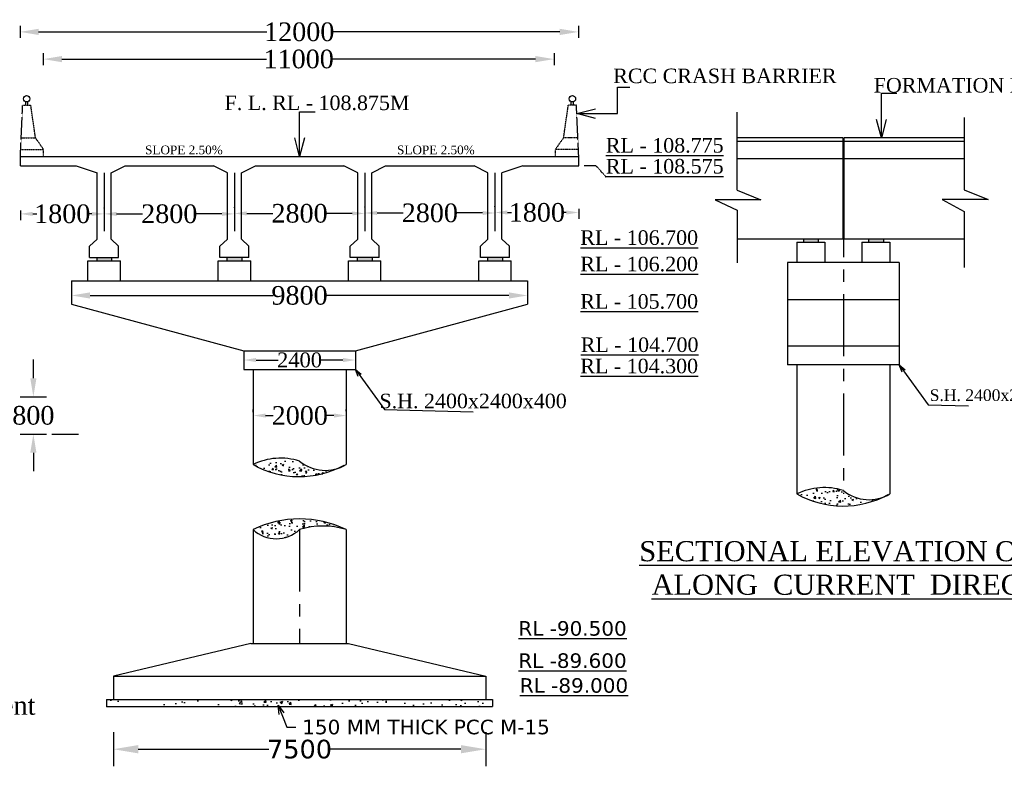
# Model space of a CAD drawing. Header units: millimetres. Extents: x -17882108 to 29484142, y -104267 to 550747.
# Tile 9 of 19: x 9286240 to 9365591, y 81273 to 141431. Entities that reach past the tile are written whole.
import ezdxf

# ---------------------------------------------------------------- set-up
doc = ezdxf.new("R2010")
doc.units = ezdxf.units.MM
doc.header["$MEASUREMENT"] = 0
doc.linetypes.add('CENTERX2', pattern=[4, 2.5, -0.5, 0.5, -0.5])
doc.linetypes.add('DOT2', pattern=[0.125, 0, -0.125])
for name, color, linetype in [('BEARINGS', 250, 'Continuous'), ('BOUNDRY LINE', 224, 'Continuous'), ('PILE', 242, 'Continuous'), ('TEXT', 7, 'Continuous')]:
    doc.layers.add(name, color=color, linetype=linetype)
doc.styles.get("Standard").update_dxf_attribs({"font": 'times.ttf'})
doc.dimstyles.get("Standard").update_dxf_attribs({"dimtxt": 400, "dimasz": 215, "dimexe": 0.18, "dimexo": 0.0625, "dimgap": 0.09, "dimtad": 0, "dimtih": 1, "dimtoh": 1, "dimdec": 0, "dimzin": 4, "dimdsep": 46, "dimtxsty": 'Standard', "dimblk": 'OPEN90', "dimcen": 0, "dimadec": 0, "dimazin": 1, "dimtfac": 1, "dimtdec": 0, "dimtix": 1, "dimtofl": 0, "dimtmove": 0, "dimatfit": 3, "dimldrblk": 'OPEN30', "dimfxl": 0, "dimtolj": 1, "dimtzin": 0, "dimarcsym": 0})

# ---------------------------------------------------------------- blocks, each defined once
blk = doc.blocks.new('*D38')
at = {"color": 0, "lineweight": -2, "transparency": 16777216}
for p, q in [((9295794, 82649), (9306316, 82649)), ((9321794, 82649), (9311272, 82649))]:
    blk.add_line(p, q, dxfattribs=at)
at = {"color": 0, "transparency": 16777216}
for points in [[(9295794, 82982), (9295794, 82316), (9293794, 82649)], [(9321794, 82982), (9321794, 82316), (9323794, 82649)]]:
    blk.add_solid(points, dxfattribs=at)
at = {"layer": 'Defpoints', "color": 0, "transparency": 16777216}
for p in [(9293794, 82649), (9323794, 82649), (9323794, 82649)]:
    blk.add_point(p, dxfattribs=at)
at = {"color": 0, "transparency": 16777216, "insert": (9308794, 82649), "char_height": 1000, "attachment_point": 5}
blk.add_mtext('\\A1;{\\fVerdana|b0|i0|c0|p34;\\H1.5x;7500}', dxfattribs=at)
blk = doc.blocks.new('*D154')
at = {"color": 0, "linetype": 'Continuous', "lineweight": -2, "transparency": 16777216}
for p, q in [((9293044, 126247), (9293044, 126284)), ((9294044, 125784), (9296142, 125784)), ((9302544, 125784), (9300446, 125784))]:
    blk.add_line(p, q, dxfattribs=at)
at = {"color": 0, "linetype": 'Continuous', "transparency": 16777216}
for points in [[(9294044, 125950), (9294044, 125617), (9293044, 125784)], [(9302544, 125950), (9302544, 125617), (9303544, 125784)]]:
    blk.add_solid(points, dxfattribs=at)
at = {"layer": 'Defpoints', "color": 0, "linetype": 'Continuous', "transparency": 16777216}
for p in [(9293044, 125747), (9303544, 125784), (9303544, 125784)]:
    blk.add_point(p, dxfattribs=at)
at = {"color": 0, "linetype": 'Continuous', "lineweight": -2, "transparency": 16777216, "insert": (9298294, 125784), "char_height": 1000, "attachment_point": 5}
blk.add_mtext('\\A1;{\\H1.5x;2800}', dxfattribs=at)
blk = doc.blocks.new('*D155')
at = {"color": 0, "linetype": 'Continuous', "lineweight": -2, "transparency": 16777216}
for p, q in [((9303544, 126284), (9303544, 126321)), ((9304544, 125821), (9306642, 125821)), ((9313044, 125821), (9310946, 125821))]:
    blk.add_line(p, q, dxfattribs=at)
at = {"color": 0, "linetype": 'Continuous', "transparency": 16777216}
for points in [[(9304544, 125987), (9304544, 125654), (9303544, 125821)], [(9313044, 125987), (9313044, 125654), (9314044, 125821)]]:
    blk.add_solid(points, dxfattribs=at)
at = {"layer": 'Defpoints', "color": 0, "linetype": 'Continuous', "transparency": 16777216}
for p in [(9303544, 125784), (9314044, 125821), (9314044, 125821)]:
    blk.add_point(p, dxfattribs=at)
at = {"color": 0, "linetype": 'Continuous', "lineweight": -2, "transparency": 16777216, "insert": (9308794, 125821), "char_height": 1000, "attachment_point": 5}
blk.add_mtext('\\A1;{\\H1.5x;2800}', dxfattribs=at)
blk = doc.blocks.new('*D156')
at = {"color": 0, "linetype": 'Continuous', "lineweight": -2, "transparency": 16777216}
for p, q in [((9314044, 126321), (9314044, 126357)), ((9315044, 125857), (9317142, 125857)), ((9323544, 125857), (9321446, 125857))]:
    blk.add_line(p, q, dxfattribs=at)
at = {"color": 0, "linetype": 'Continuous', "transparency": 16777216}
for points in [[(9315044, 126024), (9315044, 125691), (9314044, 125857)], [(9323544, 126024), (9323544, 125691), (9324544, 125857)]]:
    blk.add_solid(points, dxfattribs=at)
at = {"layer": 'Defpoints', "color": 0, "linetype": 'Continuous', "transparency": 16777216}
for p in [(9314044, 125821), (9324544, 125857), (9324544, 125857)]:
    blk.add_point(p, dxfattribs=at)
at = {"color": 0, "linetype": 'Continuous', "lineweight": -2, "transparency": 16777216, "insert": (9319294, 125857), "char_height": 1000, "attachment_point": 5}
blk.add_mtext('\\A1;{\\H1.5x;2800}', dxfattribs=at)
blk = doc.blocks.new('*D157')
at = {"color": 0, "linetype": 'Continuous', "lineweight": -2, "transparency": 16777216}
for p, q in [((9324544, 126357), (9324544, 126396)), ((9331294, 126181), (9331294, 125396)), ((9325544, 125896), (9325873, 125896)), ((9330294, 125896), (9329965, 125896))]:
    blk.add_line(p, q, dxfattribs=at)
at = {"color": 0, "linetype": 'Continuous', "transparency": 16777216}
for points in [[(9325544, 126062), (9325544, 125729), (9324544, 125896)], [(9330294, 126062), (9330294, 125729), (9331294, 125896)]]:
    blk.add_solid(points, dxfattribs=at)
at = {"layer": 'Defpoints', "color": 0, "linetype": 'Continuous', "transparency": 16777216}
for p in [(9331294, 126681), (9324544, 125857), (9331294, 125896)]:
    blk.add_point(p, dxfattribs=at)
at = {"color": 0, "linetype": 'Continuous', "lineweight": -2, "transparency": 16777216, "insert": (9327919, 125896), "char_height": 1000, "attachment_point": 5}
blk.add_mtext('\\A1;{\\H1.5x;1800}', dxfattribs=at)
blk = doc.blocks.new('*D158')
at = {"color": 0, "linetype": 'Continuous', "lineweight": -2, "transparency": 16777216}
for p, q in [((9293044, 126246), (9293044, 126284)), ((9286294, 126069), (9286294, 125284)), ((9287294, 125784), (9287623, 125784)), ((9292044, 125784), (9291715, 125784))]:
    blk.add_line(p, q, dxfattribs=at)
at = {"color": 0, "linetype": 'Continuous', "transparency": 16777216}
for points in [[(9287294, 125950), (9287294, 125617), (9286294, 125784)], [(9292044, 125950), (9292044, 125617), (9293044, 125784)]]:
    blk.add_solid(points, dxfattribs=at)
at = {"layer": 'Defpoints', "color": 0, "linetype": 'Continuous', "transparency": 16777216}
for p in [(9286294, 126569), (9286294, 125784), (9293044, 125746)]:
    blk.add_point(p, dxfattribs=at)
at = {"color": 0, "linetype": 'Continuous', "lineweight": -2, "transparency": 16777216, "insert": (9289669, 125784), "char_height": 1000, "attachment_point": 5}
blk.add_mtext('\\A1;{\\H1.5x;1800}', dxfattribs=at)
blk = doc.blocks.new('*D159')
at = {"layer": 'BOUNDRY LINE', "color": 0, "linetype": 'ByBlock', "lineweight": -2, "transparency": 16777216}
for p, q in [((9289643, 138256), (9306124, 138256)), ((9327803, 138256), (9311323, 138256)), ((9288143, 137756), (9288143, 137756))]:
    blk.add_line(p, q, dxfattribs=at)
at = {"layer": 'BOUNDRY LINE', "color": 0, "linetype": 'ByBlock', "transparency": 16777216}
for points in [[(9289643, 138506), (9289643, 138006), (9288143, 138256)], [(9327803, 138506), (9327803, 138006), (9329303, 138256)]]:
    blk.add_solid(points, dxfattribs=at)
at = {"layer": 'Defpoints', "color": 0, "linetype": 'ByBlock', "transparency": 16777216}
for p in [(9288143, 138256), (9329303, 138256), (9329303, 138256)]:
    blk.add_point(p, dxfattribs=at)
at = {"layer": 'BOUNDRY LINE', "color": 0, "linetype": 'ByBlock', "transparency": 16777216, "insert": (9308723, 138256), "char_height": 1500, "attachment_point": 5}
blk.add_mtext('\\A1;11000', dxfattribs=at)
blk = doc.blocks.new('*D160')
at = {"layer": 'BOUNDRY LINE', "color": 0, "linetype": 'ByBlock', "lineweight": -2, "transparency": 16777216}
for p, q in [((9287768, 140447), (9306169, 140447)), ((9329768, 140447), (9311368, 140447))]:
    blk.add_line(p, q, dxfattribs=at)
at = {"layer": 'BOUNDRY LINE', "color": 0, "linetype": 'ByBlock', "transparency": 16777216}
for points in [[(9287768, 140697), (9287768, 140197), (9286268, 140447)], [(9329768, 140697), (9329768, 140197), (9331268, 140447)]]:
    blk.add_solid(points, dxfattribs=at)
at = {"layer": 'Defpoints', "color": 0, "linetype": 'ByBlock', "transparency": 16777216}
for p in [(9286268, 140447), (9331268, 140447), (9331268, 140447)]:
    blk.add_point(p, dxfattribs=at)
at = {"layer": 'BOUNDRY LINE', "color": 0, "linetype": 'ByBlock', "transparency": 16777216, "insert": (9308768, 140447), "char_height": 1500, "attachment_point": 5}
blk.add_mtext('\\A1;12000', dxfattribs=at)
blk = doc.blocks.new('*D162')
at = {"layer": 'BOUNDRY LINE', "color": 0, "linetype": 'ByBlock', "lineweight": -2, "transparency": 16777216}
for p, q in [((9291919, 119210), (9306662, 119210)), ((9325669, 119210), (9310926, 119210)), ((9290419, 118946), (9290419, 118710)), ((9327169, 118946), (9327169, 118710))]:
    blk.add_line(p, q, dxfattribs=at)
at = {"layer": 'BOUNDRY LINE', "color": 0, "linetype": 'ByBlock', "transparency": 16777216}
for points in [[(9291919, 119460), (9291919, 118960), (9290419, 119210)], [(9325669, 119460), (9325669, 118960), (9327169, 119210)]]:
    blk.add_solid(points, dxfattribs=at)
at = {"layer": 'Defpoints', "color": 0, "linetype": 'ByBlock', "transparency": 16777216}
for p in [(9290419, 119446), (9327169, 119446), (9327169, 119210)]:
    blk.add_point(p, dxfattribs=at)
at = {"layer": 'BOUNDRY LINE', "color": 0, "linetype": 'ByBlock', "transparency": 16777216, "insert": (9308794, 119210), "char_height": 1500, "attachment_point": 5}
blk.add_mtext('\\A1;9800', dxfattribs=at)
blk = doc.blocks.new('*D163')
at = {"color": 0, "linetype": 'Continuous', "lineweight": -2, "transparency": 16777216}
for p, q in [((9305294, 114009), (9307072, 114009)), ((9312294, 114009), (9310515, 114009))]:
    blk.add_line(p, q, dxfattribs=at)
at = {"color": 0, "linetype": 'Continuous', "transparency": 16777216}
for points in [[(9305294, 114175), (9305294, 113842), (9304294, 114009)], [(9312294, 114175), (9312294, 113842), (9313294, 114009)]]:
    blk.add_solid(points, dxfattribs=at)
at = {"layer": 'Defpoints', "color": 0, "linetype": 'Continuous', "transparency": 16777216}
for p in [(9304294, 114009), (9313294, 114009), (9313294, 114009)]:
    blk.add_point(p, dxfattribs=at)
at = {"color": 0, "linetype": 'Continuous', "lineweight": -2, "transparency": 16777216, "insert": (9308794, 114009), "char_height": 1000, "attachment_point": 5}
blk.add_mtext('\\A1;{\\H1.2x;2400}', dxfattribs=at)
blk = doc.blocks.new('*D161')
at = {"color": 0, "linetype": 'Continuous', "lineweight": -2, "transparency": 16777216}
for p, q in [((9305063, 109797), (9305063, 110034)), ((9306063, 109534), (9306661, 109534)), ((9311563, 109534), (9310964, 109534)), ((9312563, 109892), (9312563, 110034))]:
    blk.add_line(p, q, dxfattribs=at)
at = {"color": 0, "linetype": 'Continuous', "transparency": 16777216}
for points in [[(9306063, 109700), (9306063, 109367), (9305063, 109534)], [(9311563, 109700), (9311563, 109367), (9312563, 109534)]]:
    blk.add_solid(points, dxfattribs=at)
at = {"layer": 'Defpoints', "color": 0, "linetype": 'Continuous', "transparency": 16777216}
for p in [(9312563, 109534), (9305063, 109297), (9312563, 109392)]:
    blk.add_point(p, dxfattribs=at)
at = {"color": 0, "linetype": 'Continuous', "lineweight": -2, "transparency": 16777216, "insert": (9308813, 109534), "char_height": 1000, "attachment_point": 5}
blk.add_mtext('\\A1;{\\H1.5x;2000}', dxfattribs=at)
blk = doc.blocks.new('*D164')
at = {"layer": 'BOUNDRY LINE', "color": 0, "linetype": 'ByBlock', "lineweight": -2, "transparency": 16777216}
for p, q in [((9287341, 112541), (9287341, 114041)), ((9287841, 111041), (9287841, 111041)), ((9287841, 108041), (9287841, 108041)), ((9287341, 106541), (9287341, 105041))]:
    blk.add_line(p, q, dxfattribs=at)
at = {"layer": 'BOUNDRY LINE', "color": 0, "linetype": 'ByBlock', "transparency": 16777216}
for points in [[(9287091, 112541), (9287591, 112541), (9287341, 111041)], [(9287091, 106541), (9287591, 106541), (9287341, 108041)]]:
    blk.add_solid(points, dxfattribs=at)
at = {"layer": 'Defpoints', "color": 0, "linetype": 'ByBlock', "transparency": 16777216}
for p in [(9287341, 111041), (9287341, 108041), (9287341, 108041)]:
    blk.add_point(p, dxfattribs=at)
at = {"layer": 'BOUNDRY LINE', "color": 0, "linetype": 'ByBlock', "transparency": 16777216, "insert": (9287341, 109541), "char_height": 1500, "attachment_point": 5}
blk.add_mtext('\\A1;800', dxfattribs=at)

msp = doc.modelspace()

# ---------------------------------------------------------------- hatches: boundary and pattern name
at = {"linetype": 'Continuous', "lineweight": -2}
h = msp.add_hatch(color=256, dxfattribs=at)
h.dxf.hatch_style = 1
h.paths.add_polyline_path([(9350596.3, 123745.3), (9349396.3, 123745.3), (9349396.3, 123501.6), (9350596.3, 123501.6)])
h = msp.add_hatch(color=256, dxfattribs=at)
h.dxf.hatch_style = 1
h.paths.add_polyline_path([(9355846.2, 123745.3), (9354646.2, 123745.3), (9354646.2, 123501.6), (9355846.2, 123501.6)])
h = msp.add_hatch()
h.set_pattern_fill('AR-CONC', color=256, scale=187.499705)
h.set_pattern_definition([(50, (1088195.4, -223426.4), (1344.86073, -117.66007), [140.62478, -1546.87257]), (355, (1088195.4, -223426.4), (-260.15834, 1410.35803), [112.49982, -1237.49806]), (100.451444, (1088307.4, -223436.2), (1084.70238, 1292.69795), [119.51267, -1314.6394]), (46.1842, (1088195.4, -223051.4), (2001.07435, -310.34816), [210.93717, -2320.30885]), (96.635635, (1088362.1, -223077.3), (1752.4884, 1826.4695), [179.2691, -1971.9602]), (351.184164, (1088195.4, -223051.4), (1752.4884, 1826.4695), [168.74973, -1856.2471]), (21, (1088382.9, -223145.2), (1119.19896, -754.90923), [140.62478, -1546.87257]), (326, (1088382.9, -223145.2), (456.21553, 1359.6542), [112.49982, -1237.49806]), (71.451445, (1088476.1, -223208.1), (1575.41448, 604.74496), [119.51267, -1314.6394]), (37.5, (1088195.36, -223426.4), (22.799693, 624.174995), [0, -1222.49808, 0, -1256.248026, 0, -1242.18555]), (7.5, (1088195.36, -223426.4), (493.25461, 739.5208), [0, -716.248874, 0, -1194.37312, 0, -473.436756]), (327.5, (1087777.24, -223426.4), (1000.915495, -42.290318), [0, -468.74926, 0, -1462.4977, 0, -1940.62195]), (317.5, (1087589.7, -223426.4), (1093.47235, 187.69655), [0, -609.37404, 0, -971.24847, 0, -1378.12283])])
h.paths.add_polyline_path([(9311924.2, 105295.8, -0.259598), (9308793.9, 105860.9, 0.1945026), (9305043.9, 105583, 0.2380651)])
h = msp.add_hatch()
h.set_pattern_fill('AR-CONC', color=256, scale=187.499705)
h.set_pattern_definition([(50, (1076607.2, -225793.4), (1344.86073, -117.66007), [140.62478, -1546.87257]), (355, (1076607.2, -225793.4), (-260.15834, 1410.35803), [112.49982, -1237.49806]), (100.451444, (1076719.3, -225803.2), (1084.70238, 1292.69795), [119.51267, -1314.6394]), (46.1842, (1076607.2, -225418.4), (2001.07435, -310.34816), [210.93717, -2320.30885]), (96.635635, (1076774, -225444.2), (1752.4884, 1826.4695), [179.2691, -1971.9602]), (351.184164, (1076607.2, -225418.4), (1752.4884, 1826.4695), [168.74973, -1856.2471]), (21, (1076794.7, -225512.1), (1119.19896, -754.90923), [140.62478, -1546.87257]), (326, (1076794.7, -225512.1), (456.21553, 1359.6542), [112.49982, -1237.49806]), (71.451445, (1076888, -225575), (1575.41448, 604.74496), [119.51267, -1314.6394]), (37.5, (1076607.2, -225793.37), (22.799693, 624.174995), [0, -1222.49808, 0, -1256.248026, 0, -1242.18555]), (7.5, (1076607.2, -225793.4), (493.25461, 739.5208), [0, -716.248874, 0, -1194.37312, 0, -473.436756]), (327.5, (1076189.1, -225793.37), (1000.915495, -42.290318), [0, -468.74926, 0, -1462.4977, 0, -1940.62195]), (317.5, (1076001.6, -225793.4), (1093.47235, 187.69655), [0, -609.37404, 0, -971.24847, 0, -1378.12283])])
h.paths.add_polyline_path([(9355751.6, 102928.8, -0.259598), (9352621.3, 103493.9, 0.1945026), (9348871.3, 103216.1, 0.2380651)])
h = msp.add_hatch()
h.set_pattern_fill('AR-CONC', color=256, scale=187.499705)
h.set_pattern_definition([(50, (1088195.4, -225793.4), (1344.86073, -117.66007), [140.62478, -1546.87257]), (355, (1088195.4, -225793.4), (-260.15834, 1410.35803), [112.49982, -1237.49806]), (100.451444, (1088307.4, -225803.2), (1084.70238, 1292.69795), [119.51267, -1314.6394]), (46.1842, (1088195.4, -225418.4), (2001.07435, -310.34816), [210.93717, -2320.30885]), (96.635635, (1088362.1, -225444.2), (1752.4884, 1826.4695), [179.2691, -1971.9602]), (351.184164, (1088195.4, -225418.4), (1752.4884, 1826.4695), [168.74973, -1856.2471]), (21, (1088382.9, -225512.1), (1119.19896, -754.90923), [140.62478, -1546.87257]), (326, (1088382.9, -225512.1), (456.21553, 1359.6542), [112.49982, -1237.49806]), (71.451445, (1088476.1, -225575), (1575.41448, 604.74496), [119.51267, -1314.6394]), (37.5, (1088195.36, -225793.37), (22.799693, 624.174995), [0, -1222.49808, 0, -1256.248026, 0, -1242.18555]), (7.5, (1088195.36, -225793.4), (493.25461, 739.5208), [0, -716.248874, 0, -1194.37312, 0, -473.436756]), (327.5, (1087777.23, -225793.37), (1000.915495, -42.290318), [0, -468.74926, 0, -1462.4977, 0, -1940.62195]), (317.5, (1087589.7, -225793.4), (1093.47235, 187.69655), [0, -609.37404, 0, -971.24847, 0, -1378.12283])])
h.paths.add_polyline_path([(9308793.8, 100350.3, -0.1492814), (9312543.8, 100350.3, 0.2289506), (9305043.9, 100350.3, 0.3923357)])
at = {"linetype": 'DOT2'}
h = msp.add_hatch(dxfattribs=at)
h.set_pattern_fill('AR-CONC', color=256, scale=281.249558)
h.set_pattern_definition([(50, (1081719, -228483.4), (2017.2911, -176.4901), [210.93717, -2320.30885]), (355, (1081719, -228483.4), (-390.2375, 2115.53705), [168.74973, -1856.2471]), (100.451444, (1081887.1, -228498.1), (1627.05357, 1939.04693), [179.269, -1971.9591]), (46.1842, (1081719, -227921), (3001.6115, -465.52225), [316.4058, -3480.4633]), (96.635635, (1081969.2, -227959.7), (2628.7326, 2739.7043), [268.9037, -2957.9403]), (351.184164, (1081719, -227921), (2628.7326, 2739.7043), [253.1246, -2784.3706]), (21, (1082000.3, -228061.6), (1678.79845, -1132.36385), [210.93717, -2320.30885]), (326, (1082000.3, -228061.6), (684.3233, 2039.4813), [168.74973, -1856.2471]), (71.451445, (1082140.2, -228156), (2363.1217, 907.11744), [179.269, -1971.9591]), (37.5, (1081719, -228483.4), (34.19954, 936.26249), [0, -1833.74712, 0, -1884.37204, 0, -1863.27832]), (7.5, (1081719, -228483.4), (739.88191, 1109.2812), [0, -1074.37331, 0, -1791.55968, 0, -710.15513]), (327.5, (1081091.84, -228483.4), (1501.37324, -63.43548), [0, -703.1239, 0, -2193.74655, 0, -2910.93293]), (317.5, (1080810.6, -228483.4), (1640.20852, 281.54482), [0, -914.06106, 0, -1456.8727, 0, -2067.18425])])
h.paths.add_polyline_path([(9324356.3, 86660.8), (9293231.4, 86660.8), (9293231.4, 86098.3), (9324356.3, 86098.3)])
at = {"layer": 'BEARINGS', "linetype": 'ByBlock', "lineweight": -3}
h = msp.add_hatch(color=0, dxfattribs=at)
h.dxf.hatch_style = 1
h.paths.add_polyline_path([(9293643.8, 122258.5), (9292443.8, 122258.5), (9292443.8, 122063.7), (9293643.8, 122063.7)])
h = msp.add_hatch(color=0, dxfattribs=at)
h.dxf.hatch_style = 1
h.paths.add_polyline_path([(9293643.8, 122258.2), (9292443.8, 122258.2), (9292443.8, 122014.7), (9293643.8, 122014.7)])
h = msp.add_hatch(color=0, dxfattribs=at)
h.dxf.hatch_style = 1
h.paths.add_polyline_path([(9304143.8, 122258.5), (9302943.8, 122258.5), (9302943.8, 122063.7), (9304143.8, 122063.7)])
h = msp.add_hatch(color=0, dxfattribs=at)
h.dxf.hatch_style = 1
h.paths.add_polyline_path([(9304143.8, 122258.2), (9302943.8, 122258.2), (9302943.8, 122014.7), (9304143.8, 122014.7)])
h = msp.add_hatch(color=0, dxfattribs=at)
h.dxf.hatch_style = 1
h.paths.add_polyline_path([(9314643.8, 122258.5), (9313443.8, 122258.5), (9313443.8, 122063.7), (9314643.8, 122063.7)])
h = msp.add_hatch(color=0, dxfattribs=at)
h.dxf.hatch_style = 1
h.paths.add_polyline_path([(9314643.8, 122258.2), (9313443.8, 122258.2), (9313443.8, 122014.7), (9314643.8, 122014.7)])
h = msp.add_hatch(color=0, dxfattribs=at)
h.dxf.hatch_style = 1
h.paths.add_polyline_path([(9325143.8, 122258.5), (9323943.8, 122258.5), (9323943.8, 122063.7), (9325143.8, 122063.7)])
h = msp.add_hatch(color=0, dxfattribs=at)
h.dxf.hatch_style = 1
h.paths.add_polyline_path([(9325143.8, 122258.2), (9323943.8, 122258.2), (9323943.8, 122014.7), (9325143.8, 122014.7)])

# ---------------------------------------------------------------- linework, layer by layer
at = {"linetype": 'Continuous', "lineweight": -2}
for p, q in [((9286727.2, 134540), (9286727.2, 134814.6)), ((9286890.7, 134540), (9286890.7, 134820)), ((9330697, 134540), (9330697, 134820)), ((9330860.5, 134540), (9330860.5, 134814.6)), ((9362350.1, 133549.7), (9362350.1, 127709.1)), ((9352583.8, 131901.6), (9344051.6, 131901.6)), ((9352583.8, 131901.6), (9352583.8, 123745.3)), ((9352658.8, 131901.6), (9352658.8, 123745.3)), ((9362350.1, 131901.6), (9352658.8, 131901.6)), ((9352583.8, 131620.4), (9344051.6, 131620.4)), ((9362350.1, 131620.4), (9352658.8, 131620.4)), ((9352583.8, 130232.9), (9344051.6, 130232.9)), ((9362350.1, 130232.9), (9352658.8, 130232.9)), ((9344051.6, 127688.3), (9345981.9, 126920.5)), ((9362350.1, 127709.1), (9364280.4, 126941.3)), ((9345981.9, 126920.5), (9342290.9, 126920.5)), ((9364280.4, 126941.3), (9360589.5, 126941.3)), ((9360589.5, 126941.3), (9362350.1, 125981.3)), ((9362350.1, 125981.3), (9362350.1, 121477.6)), ((9352583.8, 123745.3), (9344051.6, 123745.3)), ((9348871.3, 123501.6), (9348871.3, 121870.3)), ((9348871.3, 123501.6), (9351121.3, 123501.6)), ((9349396.3, 123745.3), (9349396.3, 123501.6)), ((9350596.3, 123745.3), (9350596.3, 123501.6)), ((9351121.3, 123501.6), (9351121.3, 121870.3)), ((9362350.1, 123745.3), (9352658.8, 123745.3)), ((9354121.2, 123501.6), (9354121.2, 121870.3)), ((9354121.2, 123501.6), (9356371.2, 123501.6)), ((9354646.2, 123745.3), (9354646.2, 123501.6)), ((9355846.2, 123745.3), (9355846.2, 123501.6)), ((9356371.2, 123501.6), (9356371.2, 121870.3)), ((9348121.3, 121870.3), (9348121.3, 113620.3)), ((9357121.2, 121870.3), (9348121.3, 121870.3)), ((9357121.2, 121870.3), (9357121.2, 113620.3)), ((9357121.2, 118870.3), (9348121.3, 118870.3)), ((9357121.2, 115120.3), (9348121.3, 115120.3)), ((9304293.9, 114758.7), (9313293.8, 114758.7)), ((9304293.9, 114758.7), (9304293.9, 113258.7)), ((9313293.8, 114758.7), (9313293.8, 113258.7)), ((9357121.2, 113620.3), (9348121.3, 113620.3)), ((9304293.9, 113258.7), (9313293.8, 113258.7))]:
    msp.add_line(p, q, dxfattribs=at)
at = {"linetype": 'DOT2'}
msp.add_line((9332681.7, 129665), (9333482.4, 128762.2), dxfattribs=at)
at = {"linetype": 'CENTERX2', "ltscale": 2000}
for p, q in [((9352621.3, 127307.8), (9352621.3, 103216.1)), ((9308793.8, 100350.3), (9308793.8, 91160.7))]:
    msp.add_line(p, q, dxfattribs=at)
for p, q in [((9348871.3, 113620.3), (9348871.3, 103216.1)), ((9356371.2, 113620.3), (9356371.2, 103216.1)), ((9305043.9, 100350.3), (9305043.9, 91160.7)), ((9312543.8, 100350.3), (9312543.8, 91160.7)), ((9304856.4, 91160.7), (9293793.9, 88535.8)), ((9304856.4, 91160.7), (9312731.3, 91160.7)), ((9312731.3, 91160.7), (9323793.8, 88535.8)), ((9293793.9, 88535.8), (9293793.9, 86637.3)), ((9293793.9, 88535.8), (9323793.8, 88535.8)), ((9323793.8, 88535.8), (9323793.8, 86667.1)), ((9293231.4, 86660.8), (9293231.4, 86074.8)), ((9293231.4, 86660.8), (9324356.3, 86660.8)), ((9324356.3, 86660.8), (9324356.3, 86098.3)), ((9293231.4, 86098.3), (9324356.3, 86098.3)), ((9293793.9, 84024.5), (9293793.9, 81273.2)), ((9323793.8, 84024.5), (9323793.8, 81273.2))]:
    msp.add_line(p, q)
at = {"linetype": 'Continuous', "lineweight": -2}
for centre in [(9286801.1, 135056.7), (9330786.6, 135056.7)]:
    msp.add_circle(centre, 253.1, dxfattribs=at)
for centre, radius, start, end in [((9307262.5, 101084.3), 5016, 72.223812, 116.250809), ((9308768.5, 112255.1), 7641.4, 240.827752, 298.327607), ((9310866.5, 108389.7), 3269.7, 230.662173, 300.863206), ((9351089.9, 98717.3), 5016, 72.223812, 116.250809), ((9352595.9, 109888.2), 7641.4, 240.827752, 298.327607), ((9354693.9, 106022.8), 3269.7, 230.662173, 300.863206), ((9308793.8, 92590), 8618.8, 64.208709, 115.791291), ((9306918.8, 102372), 2757.3, 227.156305, 312.843695), ((9310668.8, 94210.1), 6420, 73.019011, 106.980989)]:
    msp.add_arc(centre, radius, start, end)
at = {"layer": 'BEARINGS', "color": 0, "linetype": 'ByBlock', "lineweight": -3}
for p, q in [((9292443.8, 122258.7), (9292443.8, 122063.7)), ((9292443.8, 122258.5), (9292443.8, 122063.5)), ((9293643.8, 122258.7), (9293643.8, 122063.7)), ((9293643.8, 122258.5), (9293643.8, 122063.5)), ((9302943.8, 122258.7), (9302943.8, 122063.7)), ((9302943.8, 122258.5), (9302943.8, 122063.5)), ((9304143.8, 122258.7), (9304143.8, 122063.7)), ((9304143.8, 122258.5), (9304143.8, 122063.5)), ((9313443.8, 122258.7), (9313443.8, 122063.7)), ((9313443.8, 122258.5), (9313443.8, 122063.5)), ((9314643.8, 122258.7), (9314643.8, 122063.7)), ((9314643.8, 122258.5), (9314643.8, 122063.5)), ((9323943.8, 122258.7), (9323943.8, 122063.7)), ((9323943.8, 122258.5), (9323943.8, 122063.5)), ((9325143.8, 122258.7), (9325143.8, 122063.7)), ((9325143.8, 122258.5), (9325143.8, 122063.5))]:
    msp.add_line(p, q, dxfattribs=at)
at = {"layer": 'BOUNDRY LINE', "color": 1, "linetype": 'ByBlock'}
for p, q in [((9286268.5, 140935.5), (9286268.5, 139958.1)), ((9331268.4, 140935.5), (9331268.4, 139958.1)), ((9288143.5, 138744.6), (9288143.5, 137767.1)), ((9329303, 138744.6), (9329303, 137767.1)), ((9344051.6, 127688.3), (9344051.6, 133978.8)), ((9286293.8, 130415), (9331293.8, 130415)), ((9286293.8, 129665), (9286293.8, 130415)), ((9331293.8, 129665), (9331293.8, 130415)), ((9286293.8, 129665), (9290793.8, 129665)), ((9290793.8, 129665), (9292481.3, 129102.5)), ((9293606.3, 129102.5), (9294731.3, 129665)), ((9294731.3, 129665), (9301856.3, 129665)), ((9302981.3, 129102.5), (9301856.3, 129665)), ((9304106.3, 129102.5), (9305231.3, 129665)), ((9305231.3, 129665), (9312356.3, 129665)), ((9313481.3, 129102.5), (9312356.3, 129665)), ((9314606.3, 129102.5), (9315731.3, 129665)), ((9315731.3, 129665), (9322856.3, 129665)), ((9323981.3, 129102.5), (9322856.3, 129665)), ((9326793.8, 129665), (9325106.3, 129102.5)), ((9326793.8, 129665), (9331293.8, 129665)), ((9332672.2, 129665), (9331741.4, 129665)), ((9292481.3, 123758.7), (9292481.3, 129102.5)), ((9293043.8, 129102.5), (9293043.8, 124402.4)), ((9293606.3, 123758.7), (9293606.3, 129102.5)), ((9302981.3, 123758.7), (9302981.3, 129102.5)), ((9303543.8, 129102.5), (9303543.8, 124402.4)), ((9304106.3, 123758.7), (9304106.3, 129102.5)), ((9313481.3, 123758.7), (9313481.3, 129102.5)), ((9314043.8, 129102.5), (9314043.8, 124402.4)), ((9314606.3, 123758.7), (9314606.3, 129102.5)), ((9323981.3, 123758.7), (9323981.3, 129102.5)), ((9324543.8, 129102.5), (9324543.8, 124402.4)), ((9325106.3, 123758.7), (9325106.3, 129102.5)), ((9342290.9, 126920.5), (9344051.6, 126089.3)), ((9344051.6, 126089.3), (9344051.6, 121827.8)), ((9291872, 122258.7), (9291872, 123183.1)), ((9294215.7, 122258.7), (9294215.7, 123196.2)), ((9302372, 122258.7), (9302372, 123196.2)), ((9304715.7, 122258.7), (9304715.7, 123183.1)), ((9312872, 122258.7), (9312872, 123196.2)), ((9315215.7, 122258.7), (9315215.7, 123183.1)), ((9323372, 122258.7), (9323372, 123196.2)), ((9325715.7, 122258.7), (9325715.7, 123183.1)), ((9291872, 122258.7), (9294215.7, 122258.7)), ((9304715.7, 122258.7), (9302372, 122258.7)), ((9315215.7, 122258.7), (9312872, 122258.7)), ((9325715.7, 122258.7), (9323372, 122258.7)), ((9291731.3, 120383.7), (9291731.3, 122014.7)), ((9294356.3, 120383.7), (9294356.3, 122014.7)), ((9302231.3, 120383.7), (9302231.3, 122014.7)), ((9304856.3, 120383.7), (9304856.3, 122014.7)), ((9312731.3, 120383.7), (9312731.3, 122014.7)), ((9315356.3, 120383.7), (9315356.3, 122014.7)), ((9323231.3, 120383.7), (9323231.3, 122014.7)), ((9325856.3, 120383.7), (9325856.3, 122014.7)), ((9290418.8, 120383.7), (9290418.8, 118508.7)), ((9290418.8, 120383.7), (9327168.8, 120383.7)), ((9327168.8, 120383.7), (9327168.8, 118508.7)), ((9290418.8, 118508.7), (9304293.9, 114758.7)), ((9313293.8, 114758.7), (9327168.8, 118508.7)), ((9305043.8, 114758.7), (9312543.8, 114758.7)), ((9305043.8, 114758.7), (9312543.8, 114758.7)), ((9305043.8, 113258.7), (9305043.8, 105583)), ((9305043.8, 113258.7), (9312543.8, 113258.7)), ((9312543.8, 113258.7), (9312543.8, 105583)), ((9286271.8, 111040.7), (9288409.5, 111040.7)), ((9286271.8, 108040.7), (9288409.5, 108040.7)), ((9288840.6, 108040.7), (9290978.4, 108040.7))]:
    msp.add_line(p, q, dxfattribs=at)
at = {"layer": 'BOUNDRY LINE', "color": 1, "linetype": 'DOT2'}
for p, q in [((9286293.8, 130415), (9286481.3, 134540)), ((9286481.3, 134540), (9287137.6, 134540)), ((9287512.6, 131915), (9287137.6, 134540)), ((9330075.1, 131915), (9330450.1, 134540)), ((9331106.3, 134540), (9330450.1, 134540)), ((9331293.8, 130415), (9331106.3, 134540)), ((9286362, 131915), (9287512.6, 131915)), ((9288168.8, 130977.5), (9287512.6, 131915)), ((9329418.8, 130977.5), (9330075.1, 131915)), ((9331225.7, 131915), (9330075.1, 131915)), ((9286293.8, 130977.5), (9288168.8, 130977.5)), ((9288168.8, 130415), (9288168.8, 130977.5)), ((9331293.8, 130977.5), (9329418.8, 130977.5)), ((9329418.8, 130415), (9329418.8, 130977.5))]:
    msp.add_line(p, q, dxfattribs=at)
at = {"layer": 'BOUNDRY LINE', "color": 1, "linetype": 'ByBlock'}
for points in [[(9291872, 123183.1), (9292481.3, 123758.7)], [(9293606.3, 123758.7), (9294215.7, 123196.2)], [(9302981.3, 123758.7), (9302372, 123196.2)], [(9304715.7, 123183.1), (9304106.3, 123758.7)], [(9313481.3, 123758.7), (9312872, 123196.2)], [(9315215.7, 123183.1), (9314606.3, 123758.7)], [(9323981.3, 123758.7), (9323372, 123196.2)], [(9325715.7, 123183.1), (9325106.3, 123758.7)]]:
    msp.add_lwpolyline(points, dxfattribs=at)
at = {"layer": 'PILE', "color": 0, "linetype": 'ByBlock', "lineweight": -3}
for p, q in [((9291731.3, 122014.7), (9294356.3, 122014.7)), ((9302231.3, 122014.7), (9304856.3, 122014.7)), ((9312731.3, 122014.7), (9315356.3, 122014.7)), ((9323231.3, 122014.7), (9325856.3, 122014.7))]:
    msp.add_line(p, q, dxfattribs=at)

# ---------------------------------------------------------------- texts
at = {"linetype": 'Continuous', "lineweight": -2, "char_height": 1171.873, "attachment_point": 4}
for s, insert in [('RCC CRASH BARRIER', (9334075, 136895.1)), ('FORMATION LEVEL RL - 108.875', (9355066.3, 136136.1)), ('F. L. RL - 108.875M', (9302753.2, 134722.6)), (' {\\LRL - 108.775}', (9333039.1, 131296.3)), (' {\\LRL - 108.575}', (9333039.1, 129608.6)), (' {\\LRL - 106.700}', (9330980.7, 123862.7)), (' {\\LRL - 106.200}', (9330980.7, 121732.5)), (' {\\LRL - 105.700}', (9330980.7, 118721)), (' {\\LRL - 104.700}', (9331014, 115229.2)), (' {\\LRL - 104.300}', (9330980.7, 113514.4)), ('{\\fVerdana|b0|i0|c0|p34;\\LRL -90.500 }', (9326432.7, 92375.6)), ('{\\fVerdana|b0|i0|c0|p34;\\LRL -89.600 }', (9326426.2, 89777.5)), ('{\\fVerdana|b0|i0|c0|p34;\\LRL -89.000 }', (9326549.4, 87777.7)), ('{\\fVerdana|b0|i0|c0|p34; 150 MM THICK PCC M-15}', (9308500.7, 84428.4))]:
    msp.add_mtext(s, dxfattribs=dict(at, insert=insert))
at = {"attachment_point": 2}
for insert, char_height, width in [((9322782, 111296.4), 1171.873, 15553.977), ((9365615.2, 111646.7), 937.499, 12150.698)]:
    msp.add_mtext('S.H. 2400x2400x400', dxfattribs=dict(at, insert=insert, char_height=char_height, width=width))
at = {"layer": 'BOUNDRY LINE', "color": 1, "linetype": 'ByBlock', "char_height": 1500, "attachment_point": 4}
for s, insert in [('\\A1;', (9335412.3, 129052.9)), ('6mm thick MS Permanent\\P Liner up to rock levl', (9263659.7, 84684.3))]:
    msp.add_mtext(s, dxfattribs=dict(at, insert=insert))
at = {"layer": 'TEXT'}
for s, insert, char_height, width, attachment_point in [('SLOPE 2.50%', (9299473.4, 131290.7), 703.124, 18983.987, 2), ('SLOPE 2.50%', (9319780.1, 131290.7), 703.124, 18983.987, 2), ('\\pi198.33;{\\LSECTIONAL ELEVATION OF PIER  \\P\\pi1190;ALONG  CURRENT  DIRECTION}', (9335976, 99416.2), 1620, 37142.743, 1)]:
    msp.add_mtext(s, dxfattribs=dict(at, insert=insert, char_height=char_height, width=width, attachment_point=attachment_point))

# ---------------------------------------------------------------- dimensions: what is measured, and where the dimension line sits
at = {"linetype": 'Continuous', "lineweight": -2}
dim = msp.add_linear_dim(base=(9286293.9, 125783.8), p1=(9293043.9, 125745.5), p2=(9286293.9, 126569.4), angle=180, text='{\\H1.5x;1800}', dimstyle='Standard', override={"dimtxt": 1000, "dimasz": 1000, "dimexe": 500, "dimexo": 500, "dimfxl": 300}, dxfattribs=at)
dim.commit()
dim.dimension.update_dxf_attribs({"geometry": '*D158', "text_midpoint": (9289668.9, 125783.8)})
for base, p1, p2, text, picture, middle in [((9303543.9, 125783.8), (9293043.9, 125747), (9303543.9, 125783.8), '{\\H1.5x;2800}', '*D154', (9298293.9, 125783.8)), ((9314043.8, 125820.6), (9303543.9, 125783.8), (9314043.8, 125820.6), '{\\H1.5x;2800}', '*D155', (9308793.8, 125820.6)), ((9324543.8, 125857.4), (9314043.8, 125820.6), (9324543.8, 125857.4), '{\\H1.5x;2800}', '*D156', (9319293.8, 125857.4)), ((9331293.8, 125895.6), (9324543.8, 125857.4), (9331293.8, 126681.2), '{\\H1.5x;1800}', '*D157', (9327918.8, 125895.6)), ((9313293.8, 114008.7), (9304293.9, 114008.7), (9313293.8, 114008.7), '{\\H1.2x;2400}', '*D163', (9308793.8, 114008.7)), ((9312562.7, 109533.8), (9305062.7, 109296.9), (9312562.7, 109391.7), '{\\H1.5x;2000}', '*D161', (9308812.7, 109533.8))]:
    dim = msp.add_linear_dim(base=base, p1=p1, p2=p2, text=text, dimstyle='Standard', override={"dimtxt": 1000, "dimasz": 1000, "dimexe": 500, "dimexo": 500, "dimfxl": 300}, dxfattribs=at)
    dim.commit()
    dim.dimension.update_dxf_attribs({"geometry": picture, "text_midpoint": middle})
dim = msp.add_linear_dim(base=(9323793.8, 82648.9), p1=(9293793.9, 82648.9), p2=(9323793.8, 82648.9), text='{\\fVerdana|b0|i0|c0|p34;\\H1.5x;7500}', dimstyle='Standard', override={"dimtxt": 1000, "dimasz": 2000, "dimexe": 500, "dimexo": 500, "dimfxl": 300})
dim.commit()
dim.dimension.update_dxf_attribs({"geometry": '*D38', "text_midpoint": (9308793.8, 82648.9), "dimtype": 160})
at = {"layer": 'BOUNDRY LINE', "color": 1, "linetype": 'ByBlock'}
for base, p1, p2, text, picture, middle in [((9331268.4, 140446.8), (9286268.5, 140446.8), (9331268.4, 140446.8), '12000', '*D160', (9308768.4, 140446.8)), ((9329303, 138255.8), (9288143.5, 138255.8), (9329303, 138255.8), '11000', '*D159', (9308723.2, 138255.8)), ((9327168.8, 119209.7), (9290418.8, 119446.2), (9327168.8, 119446.2), '9800', '*D162', (9308793.8, 119209.7))]:
    dim = msp.add_linear_dim(base=base, p1=p1, p2=p2, text=text, dimstyle='Standard', override={"dimtxt": 1500, "dimasz": 1500, "dimexe": 500, "dimexo": 500, "dimfxl": 300}, dxfattribs=at)
    dim.commit()
    dim.dimension.update_dxf_attribs({"geometry": picture, "text_midpoint": middle})
dim = msp.add_linear_dim(base=(9287340.6, 108040.7), p1=(9287340.6, 111040.7), p2=(9287340.6, 108040.7), angle=90, text='800', dimstyle='Standard', override={"dimtxt": 1500, "dimasz": 1500, "dimexe": 500, "dimexo": 500, "dimfxl": 300}, dxfattribs=at)
dim.commit()
dim.dimension.update_dxf_attribs({"geometry": '*D164', "text_midpoint": (9287340.6, 109540.7)})

# ---------------------------------------------------------------- leaders
at = {"linetype": 'Continuous', "lineweight": -2, "annotation_type": 0, "has_hookline": 1, "hookline_direction": 0}
for points, text_width in [([(9357121.2, 113620.3), (9359463.3, 110388.3), (9362713, 110307.8)], 11669.7), ([(9313293.8, 113258.7), (9315635.9, 110026.7), (9322782, 109840.6)], 14587.2)]:
    msp.add_leader(points, dimstyle='Standard', override={"dimtxt": 750, "dimasz": 600, "dimexe": 500, "dimexo": 700, "dimfxl": 300}, dxfattribs=dict(at, text_width=text_width))
at = {"annotation_type": 0, "has_hookline": 1, "hookline_direction": 0, "text_width": 20997.7}
msp.add_leader([(9307065.4, 86207.1), (9307776.8, 84428.8), (9308500.6, 84428.4)], dimstyle='Standard', override={"dimtxt": 500, "dimasz": 750, "dimfxl": 300}, dxfattribs=at)
at = {"layer": 'BOUNDRY LINE', "color": 1, "linetype": 'ByBlock'}
for points in [[(9331137.1, 133862.9), (9334416.9, 133862.9), (9334416.9, 135995.3), (9335412.2, 135995.3)], [(9355689.4, 131901.6), (9355689.4, 135506.2), (9356936.2, 135506.2)], [(9308793.8, 130415), (9308793.8, 134019.5), (9310040.6, 134019.5)]]:
    msp.add_leader(points, dimstyle='Standard', override={"dimtxt": 1500, "dimasz": 1500, "dimexe": 500, "dimexo": 500, "dimfxl": 300}, dxfattribs=at)
at = {"layer": 'BOUNDRY LINE', "color": 1, "linetype": 'ByBlock', "annotation_type": 0, "has_hookline": 1, "hookline_direction": 0, "text_width": 23223.5}
msp.add_leader([(9257306.5, 82172.2), (9261744.8, 82172.2), (9261744.8, 84684.3), (9263659.6, 84684.3)], dimstyle='Standard', override={"dimtxt": 1500, "dimasz": 1500, "dimexe": 500, "dimexo": 500, "dimfxl": 300}, dxfattribs=at)

doc.saveas('drawing.dxf')
